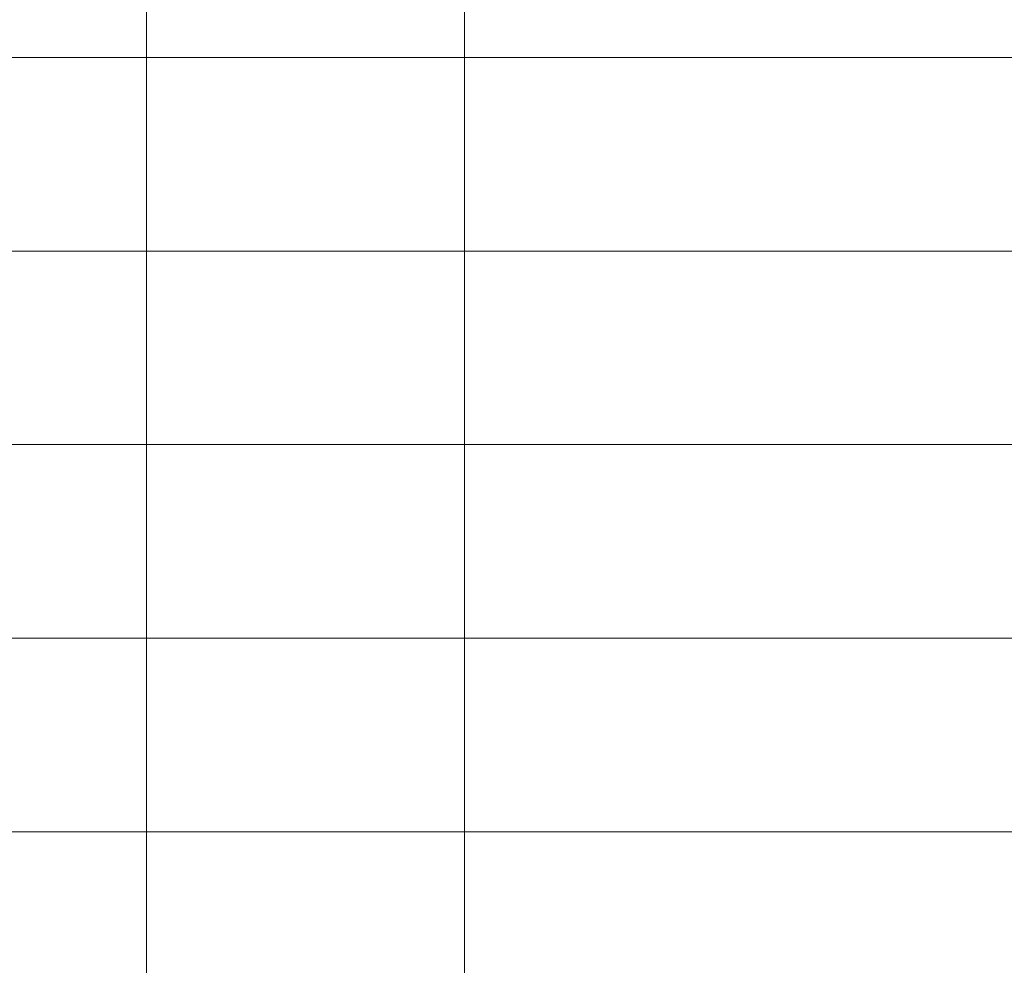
# Model space of a CAD drawing. Extents: x 0 to 1189, y 0 to 841.
# Tile 118 of 132: x 1026 to 1062, y 109 to 143. Entities that reach past the tile are written whole.
import ezdxf

# ---------------------------------------------------------------- set-up
doc = ezdxf.new("R2010")
doc.units = 0

msp = doc.modelspace()

# ---------------------------------------------------------------- linework, layer by layer
at = {"color": 7, "lineweight": 13}
for p, q in [((1030.5, 821), (1030.5, 76)), ((1042, 821), (1042, 76)), ((1169, 142), (989, 142)), ((1169, 135), (989, 135)), ((1169, 128), (989, 128)), ((1169, 121), (989, 121)), ((1169, 114), (989, 114))]:
    msp.add_line(p, q, dxfattribs=at)

doc.saveas('drawing.dxf')
